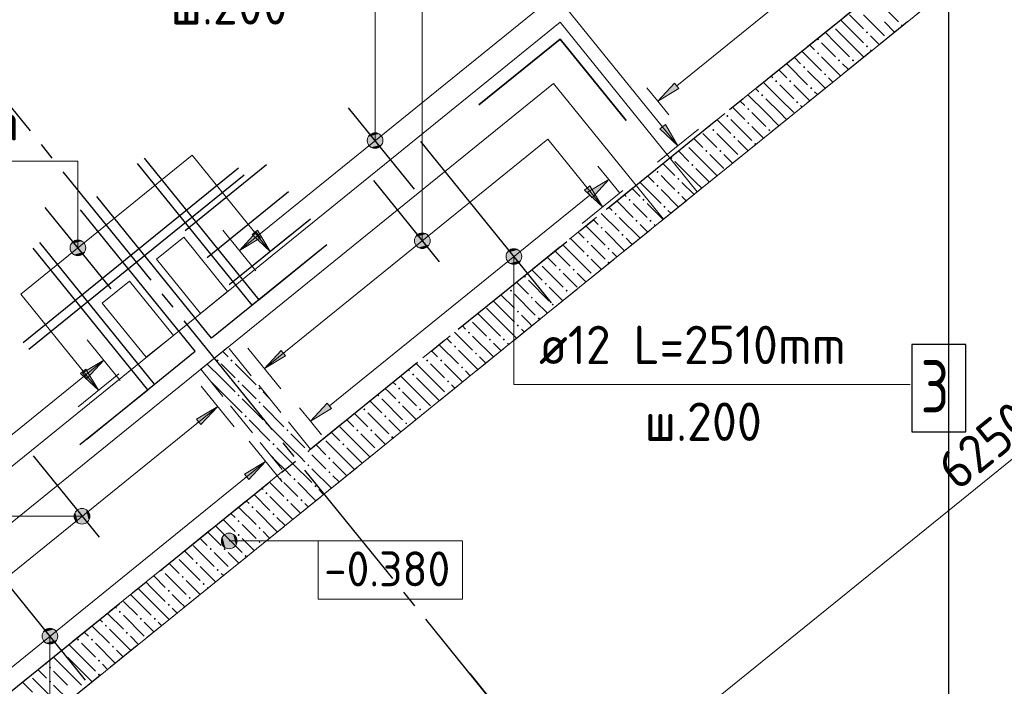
# Model space of a CAD drawing. Header units: millimetres. Extents: x 0 to 59400, y 0 to 42000.
# Tile 26 of 34: x 48707 to 54347, y 19933 to 23752. Entities that reach past the tile are written whole.
import ezdxf

# ---------------------------------------------------------------- set-up
doc = ezdxf.new("R2010")
doc.units = ezdxf.units.MM
doc.linetypes.add('______2', pattern=[270, 200, -70])
doc.linetypes.add('______5', pattern=[1100, 800, -100, 100, -100])
for name, color, linetype, lineweight in [('Standard', 7, 'Continuous', 25), ('ЖБ Перекрытие верхний уровень', 7, 'Continuous', 18), ('ЖБ Перекрытие нижний уровень с отделкой', 7, 'Continuous', 13), ('Обрамление П-обр. равн.', 7, 'Continuous', 25), ('Обрамление П-обр. равн.неравн.', 7, 'Continuous', 25), ('Обрамление проемов стержнями', 7, 'Continuous', 18), ('Общий01', 7, 'Continuous', 13), ('Позиционная метка номер позиции', 7, 'Continuous', 13), ('Размерная линия_ общее', 7, 'Continuous', 13)]:
    doc.layers.add(name, color=color, linetype=linetype, lineweight=lineweight)
doc.layers.add('ЖБ Стена верхний уровень', color=7, linetype='______2', lineweight=13, true_color=0x656565)
doc.layers.add('Оси', color=7, linetype='______5', lineweight=13, true_color=0x656565)
doc.styles.add('ISOCPEUR', font='txt')

msp = doc.modelspace()

# ---------------------------------------------------------------- hatches: boundary and pattern name
at = {"layer": 'ЖБ Стена верхний уровень', "linetype": 'Continuous', "lineweight": 18, "transparency": 33554687}
for points in [[(53754.1, 23719.6), (53760.6, 23726.1), (53766.8, 23719.8), (53759.6, 23714)], [(53274.1, 23639.6), (53280.6, 23646.1), (53287.1, 23639.6), (53280.6, 23633.1)], [(53554.1, 23679.6), (53560.6, 23686.1), (53567.1, 23679.6), (53560.6, 23673.1)], [(53554.1, 23599.6), (53560.6, 23606.1), (53567.1, 23599.6), (53560.6, 23593.1)], [(53274.1, 23559.6), (53280.6, 23566.1), (53287.1, 23559.6), (53280.6, 23553.1)], [(53394.1, 23519.6), (53400.6, 23526.1), (53407.1, 23519.6), (53400.6, 23513.1)], [(53474.1, 23519.6), (53480.6, 23526.1), (53487.1, 23519.6), (53480.6, 23513.1)], [(53194.1, 23479.6), (53200.6, 23486.1), (53207.1, 23479.6), (53200.6, 23473.1)], [(53314.1, 23439.6), (53320.6, 23446.1), (53327.1, 23439.6), (53320.6, 23433.1)], [(53034.1, 23399.6), (53040.6, 23406.1), (53047.1, 23399.6), (53040.6, 23393.1)], [(53114.1, 23399.6), (53120.6, 23406.1), (53127.1, 23399.6), (53120.6, 23393.1)], [(53234.1, 23359.6), (53240.6, 23366.1), (53247.1, 23359.6), (53240.6, 23353.1)], [(52954.1, 23319.6), (52960.6, 23326.1), (52967.1, 23319.6), (52960.6, 23313.1)], [(52874.1, 23239.6), (52880.6, 23246.1), (52887.1, 23239.6), (52880.6, 23233.1)], [(53154.1, 23279.6), (53160.6, 23286.1), (53167.1, 23279.6), (53160.6, 23273.1)], [(52754.1, 23199.6), (52760.6, 23206.1), (52767.1, 23199.6), (52760.6, 23193.1)], [(52874.1, 23159.6), (52880.6, 23166.1), (52887.1, 23159.6), (52880.6, 23153.1)], [(52674.1, 23119.6), (52680.6, 23126.1), (52687.1, 23119.6), (52680.6, 23113.1)], [(52794.1, 23079.6), (52800.6, 23086.1), (52807.1, 23079.6), (52800.6, 23073.1)], [(52994.1, 23119.6), (53000.6, 23126.1), (53007.1, 23119.6), (53000.6, 23113.1)], [(52914.1, 23039.6), (52920.6, 23046.1), (52926.9, 23039.7), (52919.7, 23033.9)], [(52434.1, 22959.6), (52440.6, 22966.1), (52447.1, 22959.6), (52440.6, 22953.1)], [(52634.1, 22999.6), (52640.6, 23006.1), (52647.1, 22999.6), (52640.6, 22993.1)], [(52714.1, 22999.6), (52720.6, 23006.1), (52727.1, 22999.6), (52720.6, 22993.1)], [(52554.1, 22919.6), (52560.6, 22926.1), (52567.1, 22919.6), (52560.6, 22913.1)], [(52354.1, 22879.6), (52360.6, 22886.1), (52367.1, 22879.6), (52360.6, 22873.1)], [(52474.1, 22839.6), (52480.6, 22846.1), (52487.1, 22839.6), (52480.6, 22833.1)], [(52354.1, 22799.6), (52360.6, 22806.1), (52367.1, 22799.6), (52360.6, 22793.1)], [(52474.1, 22759.6), (52480.6, 22766.1), (52487.1, 22759.6), (52480.6, 22753.1)], [(52194.1, 22719.6), (52200.6, 22726.1), (52207.1, 22719.6), (52200.6, 22713.1)], [(52274.1, 22719.6), (52280.6, 22726.1), (52287.1, 22719.6), (52280.6, 22713.1)], [(52394.1, 22679.6), (52400.6, 22686.1), (52407.1, 22679.6), (52400.6, 22673.1)], [(52114.1, 22639.6), (52120.6, 22646.1), (52127.1, 22639.6), (52120.6, 22633.1)], [(52034.1, 22559.6), (52040.6, 22566.1), (52047.1, 22559.6), (52040.6, 22553.1)], [(52234.1, 22599.6), (52240.6, 22606.1), (52247.1, 22599.6), (52240.6, 22593.1)], [(52314.1, 22599.6), (52320.6, 22606.1), (52327.1, 22599.6), (52320.6, 22593.1)], [(52154.1, 22519.6), (52160.6, 22526.1), (52167.1, 22519.6), (52160.6, 22513.1)], [(51954.1, 22479.6), (51960.6, 22486.1), (51967.1, 22479.6), (51960.6, 22473.1)], [(51954.1, 22399.6), (51960.6, 22406.1), (51967.1, 22399.6), (51960.6, 22393.1)], [(52074.1, 22439.6), (52080.6, 22446.1), (52087.1, 22439.6), (52080.6, 22433.1)], [(52074.1, 22359.6), (52080.6, 22366.1), (52087.1, 22359.6), (52079.9, 22353.8)], [(51594.1, 22279.6), (51600.6, 22286.1), (51607.1, 22279.6), (51600.6, 22273.1)], [(51794.1, 22319.6), (51800.6, 22326.1), (51807.1, 22319.6), (51800.6, 22313.1)], [(51874.1, 22319.6), (51880.6, 22326.1), (51887.1, 22319.6), (51880.6, 22313.1)], [(51714.1, 22239.6), (51720.6, 22246.1), (51727.1, 22239.6), (51720.6, 22233.1)], [(51514.1, 22199.6), (51520.6, 22206.1), (51527.1, 22199.6), (51520.6, 22193.1)], [(51834.1, 22199.6), (51840.6, 22206.1), (51847.1, 22199.6), (51840.6, 22193.1)], [(51634.1, 22159.6), (51640.6, 22166.1), (51647.1, 22159.6), (51640.6, 22153.1)], [(51754.1, 22119.6), (51760.6, 22126.1), (51767.1, 22119.6), (51760.6, 22113.1)], [(51554.1, 22079.6), (51560.6, 22086.1), (51567.1, 22079.6), (51560.6, 22073.1)], [(51554.1, 21999.6), (51560.6, 22006.1), (51567.1, 21999.6), (51560.6, 21993.1)], [(51674.1, 22039.6), (51680.6, 22046.1), (51687.1, 22039.6), (51680.6, 22033.1)], [(51274.1, 21959.6), (51280.6, 21966.1), (51287.1, 21959.6), (51280.6, 21953.1)], [(51194.1, 21879.6), (51200.6, 21886.1), (51207.1, 21879.6), (51200.6, 21873.1)], [(51394.1, 21919.6), (51400.6, 21926.1), (51407.1, 21919.6), (51400.6, 21913.1)], [(51474.1, 21919.6), (51480.6, 21926.1), (51487.1, 21919.6), (51480.6, 21913.1)], [(51314.1, 21839.6), (51320.6, 21846.1), (51327.1, 21839.6), (51320.6, 21833.1)], [(49834.1, 21799.6), (49840.6, 21806.1), (49847.1, 21799.6), (49840.6, 21793.1)], [(49914.1, 21799.6), (49920.6, 21806.1), (49927.1, 21799.6), (49920.6, 21793.1)], [(51034.1, 21799.6), (51040.6, 21806.1), (51047.1, 21799.6), (51040.6, 21793.1)], [(51114.1, 21799.6), (51120.6, 21806.1), (51127.1, 21799.6), (51120.6, 21793.1)], [(50954.1, 21719.6), (50960.6, 21726.1), (50967.1, 21719.6), (50960.6, 21713.1)], [(51234.1, 21759.6), (51240.6, 21766.1), (51247.1, 21759.6), (51240.6, 21753.1)], [(49954.1, 21679.6), (49960.6, 21686.1), (49967.1, 21679.6), (49960.6, 21673.1)], [(51154.1, 21679.6), (51160.6, 21686.1), (51167.1, 21679.6), (51160.6, 21673.1)], [(49954.1, 21599.6), (49960.6, 21606.1), (49967.1, 21599.6), (49960.6, 21593.1)], [(50074.1, 21639.6), (50080.6, 21646.1), (50087.1, 21639.6), (50080.6, 21633.1)], [(50754.1, 21599.6), (50760.6, 21606.1), (50767.1, 21599.6), (50760.6, 21593.1)], [(50874.1, 21639.6), (50880.6, 21646.1), (50887.1, 21639.6), (50880.6, 21633.1)], [(50074.1, 21559.6), (50080.6, 21566.1), (50087.1, 21559.6), (50080.6, 21553.1)], [(50874.1, 21559.6), (50880.6, 21566.1), (50887.1, 21559.6), (50880.6, 21553.1)], [(50674.1, 21519.6), (50680.6, 21526.1), (50687.1, 21519.6), (50680.6, 21513.1)], [(50994.1, 21519.6), (51000.6, 21526.1), (51007.1, 21519.6), (51000.6, 21513.1)], [(49994.1, 21479.6), (50000.6, 21486.1), (50007.1, 21479.6), (50000.6, 21473.1)], [(50114.1, 21439.6), (50120.6, 21446.1), (50127.1, 21439.6), (50120.6, 21433.1)], [(50794.1, 21479.6), (50800.6, 21486.1), (50807.1, 21479.6), (50800.6, 21473.1)], [(50914.1, 21439.6), (50920.6, 21446.1), (50927.1, 21439.6), (50920.6, 21433.1)], [(50234.1, 21399.6), (50240.6, 21406.1), (50247.1, 21399.6), (50240.6, 21393.1)], [(50634.1, 21399.6), (50640.6, 21406.1), (50647.1, 21399.6), (50640.6, 21393.1)], [(50714.1, 21399.6), (50720.6, 21406.1), (50727.1, 21399.6), (50720.6, 21393.1)], [(50154.1, 21319.6), (50160.6, 21326.1), (50167.1, 21319.6), (50160.6, 21313.1)], [(50554.1, 21319.6), (50560.6, 21326.1), (50567.1, 21319.6), (50560.6, 21313.1)], [(50834.1, 21359.6), (50840.6, 21366.1), (50847.1, 21359.6), (50840.6, 21353.1)], [(50354.1, 21279.6), (50360.6, 21286.1), (50362.2, 21284.5), (50355, 21278.7)], [(50362.2, 21284.5), (50367.1, 21279.6), (50360.6, 21273.1), (50355, 21278.7)], [(50757.2, 21282.7), (50760.6, 21286.1), (50760.9, 21285.7)], [(50474.1, 21239.6), (50480.6, 21246.1), (50487.1, 21239.6), (50480.6, 21233.1)], [(50354.1, 21199.6), (50360.6, 21206.1), (50367.1, 21199.6), (50360.6, 21193.1)], [(50474.1, 21159.6), (50480.6, 21166.1), (50487.1, 21159.6), (50480.6, 21153.1)], [(50194.1, 21119.6), (50200.6, 21126.1), (50207.1, 21119.6), (50200.6, 21113.1)], [(50274.1, 21119.6), (50280.6, 21126.1), (50287.1, 21119.6), (50280.6, 21113.1)], [(50114.1, 21039.6), (50120.6, 21046.1), (50127.1, 21039.6), (50120.6, 21033.1)], [(50394.1, 21079.6), (50400.6, 21086.1), (50407.1, 21079.6), (50400.6, 21073.1)], [(50234.1, 20999.6), (50240.6, 21006.1), (50247.1, 20999.6), (50240.6, 20993.1)], [(50314.1, 20999.6), (50320.6, 21006.1), (50327.1, 20999.6), (50320.6, 20993.1)], [(50034.1, 20959.6), (50040.6, 20966.1), (50047.1, 20959.6), (50040.6, 20953.1)], [(49954.1, 20879.6), (49960.6, 20886.1), (49967.1, 20879.6), (49960.6, 20873.1)], [(50154.1, 20919.6), (50160.6, 20926.1), (50167.1, 20919.6), (50160.6, 20913.1)], [(50074.1, 20839.6), (50080.6, 20846.1), (50087.1, 20839.6), (50080.6, 20833.1)], [(49954.1, 20799.6), (49960.6, 20806.1), (49967.1, 20799.6), (49960.6, 20793.1)], [(50074.1, 20759.6), (50080.6, 20766.1), (50087.1, 20759.6), (50080.6, 20753.1)], [(49794.1, 20719.6), (49800.6, 20726.1), (49807.1, 20719.6), (49800.6, 20713.1)], [(49874.1, 20719.6), (49880.6, 20726.1), (49887.1, 20719.6), (49880.6, 20713.1)], [(49714.1, 20639.6), (49720.6, 20646.1), (49727.1, 20639.6), (49720.6, 20633.1)], [(49994.1, 20679.6), (50000.6, 20686.1), (50007.1, 20679.6), (50000.6, 20673.1)], [(49522.3, 20604.4), (49527.1, 20599.6), (49520.6, 20593.1), (49515.1, 20598.6)], [(49834.1, 20599.6), (49840.6, 20606.1), (49847.1, 20599.6), (49840.6, 20593.1)], [(49916.1, 20601.6), (49920.6, 20606.1), (49921, 20605.6)], [(49634.1, 20559.6), (49640.6, 20566.1), (49647.1, 20559.6), (49640.6, 20553.1)], [(49554.1, 20479.6), (49560.6, 20486.1), (49567.1, 20479.6), (49560.6, 20473.1)], [(49754.1, 20519.6), (49760.6, 20526.1), (49767.1, 20519.6), (49760.6, 20513.1)], [(49674.1, 20439.6), (49680.6, 20446.1), (49687.1, 20439.6), (49680.6, 20433.1)], [(49274.1, 20359.6), (49280.6, 20366.1), (49287.1, 20359.6), (49280.6, 20353.1)], [(49554.1, 20399.6), (49560.6, 20406.1), (49567.1, 20399.6), (49560.6, 20393.1)], [(49394.1, 20319.6), (49400.6, 20326.1), (49407.1, 20319.6), (49400.6, 20313.1)], [(49474.1, 20319.6), (49480.6, 20326.1), (49487.1, 20319.6), (49480.6, 20313.1)], [(49194.1, 20279.6), (49200.6, 20286.1), (49207.1, 20279.6), (49200.6, 20273.1)], [(49034.1, 20199.6), (49040.6, 20206.1), (49047.1, 20199.6), (49040.6, 20193.1)], [(49114.1, 20199.6), (49120.6, 20206.1), (49127.1, 20199.6), (49120.6, 20193.1)], [(49314.1, 20239.6), (49320.6, 20246.1), (49327.1, 20239.6), (49320.6, 20233.1)], [(49234.1, 20159.6), (49240.6, 20166.1), (49247.1, 20159.6), (49240.6, 20153.1)], [(48954.1, 20119.6), (48960.6, 20126.1), (48967.1, 20119.6), (48960.6, 20113.1)], [(49154.1, 20079.6), (49160.6, 20086.1), (49167.1, 20079.6), (49160.6, 20073.1)], [(48874.1, 20039.6), (48880.6, 20046.1), (48887.1, 20039.6), (48880.6, 20033.1)], [(49154.1, 19999.6), (49160.6, 20006.1), (49167.1, 19999.6), (49160.6, 19993.1)], [(48874.1, 19959.6), (48880.6, 19966.1), (48887.1, 19959.6), (48880.6, 19953.1)]]:
    msp.add_hatch(color=7, dxfattribs=at).paths.add_polyline_path(points, flags=16)
at = {"layer": 'Обрамление П-обр. равн.', "linetype": 'Continuous', "lineweight": 13, "transparency": 33554687}
for points in [[(52374.3, 23125.9), (52477.9, 23029.7), (52405.4, 23151.1)], [(51941.9, 22775.8), (52045.5, 22679.5), (51973, 22800.9)], [(51985.4, 22732.1), (52081.6, 22835.7), (51960.3, 22763.2)], [(50038, 22521.1), (50141.7, 22424.9), (50069.1, 22546.2)], [(49868.1, 20743.1), (49868.1, 20788.1), (49861.8, 20765.6)], [(49884.3, 20726.9), (49884.3, 20804.3), (49868.1, 20788.1)], [(49884.3, 20726.9), (49868.1, 20788.1), (49868.1, 20743.1)], [(49906.8, 20720.6), (49906.8, 20810.6), (49884.3, 20804.3)], [(49906.8, 20720.6), (49884.3, 20804.3), (49884.3, 20726.9)], [(49929.3, 20726.9), (49929.3, 20804.3), (49906.8, 20810.6)], [(49929.3, 20726.9), (49906.8, 20810.6), (49906.8, 20720.6)], [(49945.5, 20743.1), (49945.5, 20788.1), (49929.3, 20804.3)], [(49945.5, 20743.1), (49929.3, 20804.3), (49929.3, 20726.9)], [(49945.5, 20788.1), (49945.5, 20743.1), (49951.8, 20765.6)]]:
    msp.add_hatch(color=7, dxfattribs=at).paths.add_polyline_path(points)
for points in [[(50086.9, 22502.8), (49965.5, 22430.2), (50061.7, 22533.9)], [(50229.7, 21825.4), (50108.3, 21752.9), (50204.6, 21856.5)], [(49067, 21728.3), (49188.4, 21800.9), (49092.2, 21697.2)], [(49086.2, 21750.3), (49158.7, 21628.9), (49055.1, 21725.1)], [(50493.3, 21523.8), (50371.9, 21451.2), (50468.1, 21554.9)], [(49719.4, 21463.7), (49840.8, 21536.2), (49744.6, 21432.6)], [(49994.2, 21148.2), (50115.6, 21220.8), (50019.3, 21117.1)]]:
    msp.add_hatch(color=7, dxfattribs=at).paths.add_polyline_path(points, flags=16)
at = {"layer": 'Обрамление П-обр. равн.неравн.', "linetype": 'Continuous', "lineweight": 13, "transparency": 33554687}
msp.add_hatch(color=7, dxfattribs=at).paths.add_polyline_path([(52483.2, 23357.3), (52361.8, 23284.8), (52458, 23388.4)], flags=16)
at = {"layer": 'Позиционная метка номер позиции', "linetype": 'Continuous', "lineweight": 13, "transparency": 33554687}
for points in [[(50697.7, 23059.5), (50787.7, 23059.5), (50781.4, 23082)], [(50697.7, 23059.5), (50781.4, 23082), (50704, 23082)], [(50704, 23082), (50781.4, 23082), (50765.2, 23098.2)], [(50704, 23082), (50765.2, 23098.2), (50720.2, 23098.2)], [(50720.2, 23098.2), (50765.2, 23098.2), (50742.7, 23104.5)], [(50704, 23037), (50787.7, 23059.5), (50697.7, 23059.5)], [(50704, 23037), (50781.4, 23037), (50787.7, 23059.5)], [(50720.2, 23020.8), (50781.4, 23037), (50704, 23037)], [(50720.2, 23020.8), (50765.2, 23020.8), (50781.4, 23037)], [(50765.2, 23020.8), (50720.2, 23020.8), (50742.7, 23014.5)], [(50968.2, 22485.6), (51058.2, 22485.6), (51051.9, 22508.1)], [(50968.2, 22485.6), (51051.9, 22508.1), (50974.5, 22508.1)], [(50974.5, 22508.1), (51051.9, 22508.1), (51035.7, 22524.3)], [(50974.5, 22508.1), (51035.7, 22524.3), (50990.7, 22524.3)], [(50990.7, 22524.3), (51035.7, 22524.3), (51013.2, 22530.6)], [(48995.1, 22444.8), (49085.1, 22444.8), (49078.8, 22467.3)], [(48995.1, 22444.8), (49078.8, 22467.3), (49001.4, 22467.3)], [(49001.4, 22467.3), (49078.8, 22467.3), (49062.6, 22483.5)], [(49001.4, 22467.3), (49062.6, 22483.5), (49017.6, 22483.5)], [(49017.6, 22483.5), (49062.6, 22483.5), (49040.1, 22489.8)], [(50974.5, 22463.1), (51058.2, 22485.6), (50968.2, 22485.6)], [(50974.5, 22463.1), (51051.9, 22463.1), (51058.2, 22485.6)], [(50990.7, 22446.9), (51051.9, 22463.1), (50974.5, 22463.1)], [(50990.7, 22446.9), (51035.7, 22446.9), (51051.9, 22463.1)], [(49001.4, 22422.4), (49085.1, 22444.8), (48995.1, 22444.8)], [(49001.4, 22422.4), (49078.8, 22422.4), (49085.1, 22444.8)], [(49017.6, 22406.1), (49078.8, 22422.4), (49001.4, 22422.4)], [(49017.6, 22406.1), (49062.6, 22406.1), (49078.8, 22422.4)], [(49062.6, 22406.1), (49017.6, 22406.1), (49040.1, 22399.8)], [(51035.7, 22446.9), (50990.7, 22446.9), (51013.2, 22440.6)], [(51576.4, 22417.6), (51499, 22417.6), (51492.7, 22395.1)], [(51576.4, 22417.6), (51492.7, 22395.1), (51582.7, 22395.1)], [(51582.7, 22395.1), (51492.7, 22395.1), (51499, 22372.6)], [(51560.2, 22433.8), (51515.2, 22433.8), (51499, 22417.6)], [(51560.2, 22433.8), (51499, 22417.6), (51576.4, 22417.6)], [(51582.7, 22395.1), (51499, 22372.6), (51576.4, 22372.6)], [(51515.2, 22433.8), (51560.2, 22433.8), (51537.7, 22440.1)], [(51576.4, 22372.6), (51499, 22372.6), (51515.2, 22356.4)], [(51576.4, 22372.6), (51515.2, 22356.4), (51560.2, 22356.4)], [(51560.2, 22356.4), (51515.2, 22356.4), (51537.7, 22350.1)], [(49025, 20884.4), (49025, 20929.4), (49018.7, 20906.9)], [(49041.2, 20868.2), (49041.2, 20945.6), (49025, 20929.4)], [(49041.2, 20868.2), (49025, 20929.4), (49025, 20884.4)], [(49063.7, 20861.9), (49063.7, 20951.9), (49041.2, 20945.6)], [(49063.7, 20861.9), (49041.2, 20945.6), (49041.2, 20868.2)], [(49086.2, 20868.2), (49086.2, 20945.6), (49063.7, 20951.9)], [(49086.2, 20868.2), (49063.7, 20951.9), (49063.7, 20861.9)], [(49102.4, 20884.4), (49102.4, 20929.4), (49086.2, 20945.6)], [(49102.4, 20884.4), (49086.2, 20945.6), (49086.2, 20868.2)], [(49102.4, 20929.4), (49102.4, 20884.4), (49108.7, 20906.9)], [(48902.4, 20258.8), (48857.4, 20258.8), (48841.2, 20242.6)], [(48902.4, 20258.8), (48841.2, 20242.6), (48918.6, 20242.6)], [(48857.4, 20258.8), (48902.4, 20258.8), (48879.9, 20265.1)], [(48918.6, 20242.6), (48841.2, 20242.6), (48834.9, 20220.1)], [(48918.6, 20242.6), (48834.9, 20220.1), (48924.9, 20220.1)], [(48924.9, 20220.1), (48834.9, 20220.1), (48841.2, 20197.6)], [(48924.9, 20220.1), (48841.2, 20197.6), (48918.6, 20197.6)], [(48918.6, 20197.6), (48841.2, 20197.6), (48857.4, 20181.4)], [(48918.6, 20197.6), (48857.4, 20181.4), (48902.4, 20181.4)], [(48902.4, 20181.4), (48857.4, 20181.4), (48879.9, 20175.1)]]:
    msp.add_hatch(color=7, dxfattribs=at).paths.add_polyline_path(points)

# ---------------------------------------------------------------- linework, layer by layer
at = {"color": 7, "linetype": 'Continuous', "lineweight": 35, "transparency": 33554687}
msp.add_lwpolyline([(52180.2, 23174.9), (51802.6, 23641.2), (51336.3, 23263.6)], dxfattribs=at)
at = {"layer": 'Standard', "color": 254, "linetype": 'Continuous', "lineweight": 25, "true_color": 0xc4c4ff, "transparency": 33554687}
msp.add_lwpolyline([(6743.7, 19461.3), (54029.4, 19461.3), (54029.4, 38101), (6743.7, 38101), (6743.7, 19461.3)], dxfattribs=at)
at = {"layer": 'ЖБ Перекрытие верхний уровень', "color": 7, "linetype": 'Continuous', "lineweight": 18, "transparency": 33554687}
for p, q in [((52394.4, 22608.4), (55406.2, 25047.1)), ((47777.7, 20156.7), (51765, 23385.6)), ((51765, 23385.6), (52394.4, 22608.4)), ((49646.3, 22506.2), (49490.8, 22380.4)), ((49898, 22195.4), (49646.3, 22506.2)), ((49490.8, 22380.4), (49742.6, 22069.5)), ((49335.4, 22254.5), (49180, 22128.6)), ((49587.1, 21943.6), (49335.4, 22254.5)), ((49742.6, 22069.5), (49898, 22195.4)), ((49180, 22128.6), (49431.7, 21817.8)), ((49431.7, 21817.8), (49587.1, 21943.6))]:
    msp.add_line(p, q, dxfattribs=at)
at = {"layer": 'ЖБ Перекрытие нижний уровень с отделкой', "color": 7, "linetype": 'Continuous', "lineweight": 13, "transparency": 33554687}
for p, q in [((51802, 23737.2), (47527.7, 20276)), ((52588.7, 22765.8), (51802, 23737.2)), ((48595.3, 19532), (52588.7, 22765.8))]:
    msp.add_line(p, q, dxfattribs=at)
at = {"layer": 'ЖБ Стена верхний уровень', "color": 251, "linetype": '______2', "lineweight": 13, "true_color": 0x656565, "transparency": 33554687}
for p, q in [((55054.2, 25084), (52431.3, 22960.1)), ((52588.7, 22765.8), (55211.5, 24889.7)), ((52431.3, 22960.1), (50371.9, 21292.4)), ((48595.3, 19532), (52588.7, 22765.8)), ((49899.9, 21875.2), (49744.5, 21749.4)), ((50371.9, 21292.4), (49899.9, 21875.2)), ((49744.5, 21749.4), (50216.5, 21166.5)), ((50216.5, 21166.5), (48506.7, 19782))]:
    msp.add_line(p, q, dxfattribs=at)
at = {"layer": 'ЖБ Стена верхний уровень', "color": 9, "linetype": 'Continuous', "lineweight": 18, "true_color": 0xc7c7c7, "transparency": 33554687}
for p, q in [((53620.6, 23859.6), (53740.6, 23739.6)), ((53460.6, 23699.6), (53408.7, 23751.5)), ((53460.6, 23779.6), (53540.6, 23699.6)), ((53540.6, 23779.6), (53660.6, 23659.6)), ((53380.6, 23699.6), (53460.6, 23619.6)), ((53460.6, 23699.6), (53540.6, 23619.6)), ((53719, 23681.1), (53660.6, 23739.6)), ((53380.6, 23619.6), (53320.2, 23679.9)), ((53620.6, 23619.6), (53580.6, 23659.6)), ((53260.6, 23579.6), (53231.8, 23608.3)), ((53300.6, 23619.6), (53380.6, 23539.6)), ((53380.6, 23619.6), (53460.6, 23539.6)), ((53460.6, 23619.6), (53542.2, 23537.9)), ((53580.6, 23579.6), (53586.4, 23573.7)), ((53630.6, 23609.5), (53620.6, 23619.6)), ((53143.4, 23536.7), (53180.6, 23499.6)), ((53187.6, 23572.5), (53300.6, 23459.6)), ((53300.6, 23539.6), (53409.6, 23430.6)), ((53100.6, 23499.6), (53220.6, 23379.6)), ((53453.8, 23466.4), (53420.6, 23499.6)), ((53010.8, 23429.3), (53020.6, 23419.6)), ((53060.6, 23459.6), (53055, 23465.1)), ((53100.6, 23419.6), (53060.6, 23459.6)), ((53220.6, 23459.6), (53321.2, 23359)), ((53365.4, 23394.8), (53340.6, 23419.6)), ((52922.4, 23357.7), (52940.6, 23339.6)), ((53060.6, 23299.6), (52966.6, 23393.5)), ((53060.6, 23379.6), (53140.6, 23299.6)), ((53140.6, 23379.6), (53232.8, 23287.4)), ((52980.6, 23219.6), (52878.2, 23321.9)), ((52980.6, 23299.6), (53060.6, 23219.6)), ((53060.6, 23299.6), (53140.6, 23219.6)), ((53277, 23323.2), (53260.6, 23339.6)), ((52820.6, 23219.6), (52789.8, 23250.4)), ((52834, 23286.1), (52860.6, 23259.6)), ((53188.6, 23251.6), (53180.6, 23259.6)), ((52860.6, 23179.6), (52820.6, 23219.6)), ((52900.6, 23219.6), (52980.6, 23139.6)), ((52980.6, 23219.6), (53056, 23144.2)), ((53060.6, 23219.6), (53100.2, 23180)), ((52657.2, 23143), (52660.6, 23139.6)), ((52701.4, 23178.8), (52780.6, 23099.6)), ((52780.6, 23179.6), (52900.6, 23059.6)), ((52900.6, 23139.6), (52967.5, 23072.6)), ((52568.8, 23071.4), (52620.6, 23019.6)), ((52660.6, 23059.6), (52620.6, 23099.6)), ((52700.6, 23099.6), (52820.6, 22979.6)), ((52660.6, 22899.6), (52540.6, 23019.6)), ((52700.6, 23019.6), (52660.6, 23059.6)), ((52820.6, 23059.6), (52879.1, 23001)), ((52480.4, 22999.8), (52540.6, 22939.6)), ((52660.6, 22979.6), (52740.6, 22899.6)), ((52740.6, 22979.6), (52790.7, 22929.4)), ((52392, 22928.2), (52460.6, 22859.6)), ((52580.6, 22819.6), (52460.6, 22939.6)), ((52303.5, 22856.6), (52340.6, 22819.6)), ((52420.6, 22819.6), (52380.6, 22859.6)), ((52580.6, 22899.6), (52658.1, 22822)), ((52660.6, 22899.6), (52702.3, 22857.8)), ((52259.3, 22820.8), (52260.6, 22819.6)), ((52260.6, 22819.6), (52380.6, 22699.6)), ((52460.6, 22779.6), (52420.6, 22819.6)), ((52500.6, 22819.6), (52569.7, 22750.4)), ((52580.6, 22819.6), (52613.9, 22786.2)), ((52170.9, 22749.2), (52180.6, 22739.6)), ((52215.1, 22785), (52260.6, 22739.6)), ((52380.6, 22779.6), (52481.3, 22678.8)), ((52500.6, 22739.6), (52525.5, 22714.6)), ((52082.5, 22677.6), (52100.6, 22659.6)), ((52126.7, 22713.4), (52220.6, 22619.6)), ((52260.6, 22659.6), (52220.6, 22699.6)), ((52300.6, 22699.6), (52392.9, 22607.3)), ((52038.3, 22641.8), (52140.6, 22539.6)), ((52260.3, 22499.9), (52140.6, 22619.6)), ((52300.6, 22619.6), (52260.6, 22659.6)), ((52420.6, 22659.6), (52437.1, 22643)), ((51949.9, 22570.2), (52060.6, 22459.6)), ((51994.1, 22606), (52020.6, 22579.6)), ((52260.6, 22579.6), (52304.5, 22535.7)), ((52340.6, 22579.6), (52348.7, 22571.5)), ((51905.7, 22534.4), (51940.6, 22499.6)), ((52171.9, 22428.3), (52060.6, 22539.6)), ((51817.3, 22462.8), (51860.6, 22419.6)), ((51861.5, 22498.6), (51940.6, 22419.6)), ((52020.6, 22419.6), (51980.6, 22459.6)), ((52180.6, 22499.6), (52216.1, 22464.1)), ((51780.6, 22419.6), (51773.1, 22427)), ((51780.6, 22419.6), (51860.6, 22339.6)), ((51860.6, 22419.6), (51980.6, 22299.6)), ((52060.6, 22379.6), (52020.6, 22419.6)), ((52100.6, 22419.6), (52127.7, 22392.5)), ((51700.6, 22339.6), (51820.6, 22219.6)), ((51728.9, 22391.3), (51780.6, 22339.6)), ((51980.6, 22379.6), (52039.3, 22320.9)), ((51640.5, 22319.7), (51700.6, 22259.6)), ((51860.6, 22259.6), (51820.6, 22299.6)), ((51900.6, 22299.6), (51950.8, 22249.3)), ((51552.1, 22248.1), (51620.6, 22179.6)), ((51620.6, 22259.6), (51740.6, 22139.6)), ((51900.6, 22219.6), (51860.6, 22259.6)), ((51463.7, 22176.5), (51540.6, 22099.6)), ((51540.6, 22179.6), (51660.6, 22059.6)), ((51818.2, 22141.9), (51740.6, 22219.6)), ((51860.6, 22179.6), (51862.4, 22177.7)), ((51460.6, 22099.6), (51419.5, 22140.7)), ((51729.8, 22070.3), (51660.6, 22139.6)), ((51380.6, 22019.6), (51331.1, 22069.1)), ((51380.6, 22099.6), (51460.6, 22019.6)), ((51460.6, 22099.6), (51540.6, 22019.6)), ((51620.6, 22019.6), (51580.6, 22059.6)), ((51300.6, 22019.6), (51380.6, 21939.6)), ((51380.6, 22019.6), (51460.6, 21939.6)), ((51460.6, 22019.6), (51553, 21927.1)), ((51641.4, 21998.7), (51620.6, 22019.6)), ((51198.4, 21961.7), (51300.6, 21859.6)), ((51260.6, 21979.6), (51242.6, 21997.5)), ((51580.6, 21979.6), (51597.2, 21962.9)), ((51110, 21890.1), (51220.6, 21779.6)), ((51154.2, 21925.9), (51180.6, 21899.6)), ((51300.6, 21939.6), (51420.4, 21819.7)), ((51460.6, 21859.6), (51420.6, 21899.6)), ((51500.6, 21899.6), (51508.8, 21891.3)), ((49900.6, 21819.6), (49869.5, 21850.6)), ((51100.6, 21819.6), (51065.8, 21854.3)), ((51220.6, 21859.6), (51332, 21748.2)), ((51464.6, 21855.5), (51460.6, 21859.6)), ((49860.6, 21699.6), (49781.1, 21779)), ((49860.6, 21779.6), (49940.6, 21699.6)), ((49940.6, 21779.6), (50060.6, 21659.6)), ((51060.6, 21699.6), (50977.4, 21782.7)), ((51060.6, 21779.6), (51140.6, 21699.6)), ((51140.6, 21779.6), (51243.6, 21676.6)), ((51376.2, 21783.9), (51340.6, 21819.6)), ((50933.2, 21746.9), (50940.6, 21739.6)), ((51287.8, 21712.4), (51260.6, 21739.6)), ((49802.7, 21677.4), (49860.6, 21619.6)), ((49860.6, 21699.6), (49940.6, 21619.6)), ((50844.8, 21675.3), (50860.6, 21659.6)), ((50980.6, 21619.6), (50889, 21711.1)), ((50980.6, 21699.6), (51060.6, 21619.6)), ((51060.6, 21699.6), (51140.6, 21619.6)), ((49860.6, 21619.6), (49980.6, 21499.6)), ((50020.6, 21619.6), (49980.6, 21659.6)), ((50060.6, 21579.6), (50020.6, 21619.6)), ((50100.6, 21619.6), (50134, 21586.2)), ((50820.6, 21619.6), (50800.6, 21639.5)), ((50860.6, 21579.6), (50820.6, 21619.6)), ((50900.6, 21619.6), (50980.6, 21539.6)), ((50980.6, 21619.6), (51060.6, 21539.6)), ((51060.6, 21619.6), (51111, 21569.2)), ((51199.4, 21640.8), (51180.6, 21659.6)), ((49980.6, 21579.6), (50100.6, 21459.6)), ((50712.2, 21567.9), (50780.6, 21499.6)), ((50780.6, 21579.6), (50900.6, 21459.6)), ((50100.6, 21539.6), (50220.6, 21419.6)), ((50660.6, 21459.6), (50623.8, 21496.4)), ((50700.6, 21499.6), (50820.6, 21379.6)), ((50900.6, 21539.6), (50978.4, 21461.8)), ((51022.6, 21497.6), (51020.6, 21499.6)), ((50020.6, 21459.6), (50140.6, 21339.6)), ((50579.6, 21460.6), (50620.6, 21419.6)), ((50700.6, 21419.6), (50660.6, 21459.6)), ((50820.6, 21459.6), (50889.9, 21390.2)), ((50260.6, 21299.6), (50140.6, 21419.6)), ((50260.6, 21379.6), (50340.6, 21299.6)), ((50491.2, 21389), (50540.6, 21339.6)), ((50660.6, 21299.6), (50540.6, 21419.6)), ((50660.6, 21379.6), (50740.6, 21299.6)), ((50740.6, 21379.6), (50801.5, 21318.6)), ((50580.6, 21219.6), (50460.6, 21339.6)), ((50180.6, 21299.6), (50260.6, 21219.6)), ((50260.6, 21299.6), (50314.4, 21245.8)), ((50402.8, 21317.4), (50460.6, 21259.6)), ((50580.6, 21299.6), (50660.6, 21219.6)), ((50660.6, 21299.6), (50713.1, 21247)), ((50180.6, 21219.6), (50143.3, 21256.8)), ((50180.6, 21219.6), (50225.9, 21174.2)), ((50260.6, 21219.6), (50270.2, 21210)), ((50270.2, 21210), (50380.6, 21099.6)), ((50314.4, 21245.8), (50340.6, 21219.6)), ((50420.6, 21219.6), (50380.6, 21259.6)), ((50460.6, 21179.6), (50420.6, 21219.6)), ((50500.6, 21219.6), (50580.5, 21139.6)), ((50580.6, 21219.6), (50624.7, 21175.4)), ((50660.6, 21219.6), (50668.9, 21211.2)), ((50226, 21174.2), (50260.6, 21139.6)), ((50380.6, 21179.6), (50492.1, 21068)), ((50137.5, 21102.6), (50220.6, 21019.6)), ((50260.6, 21059.6), (50220.6, 21099.6)), ((50300.6, 21099.6), (50403.7, 20996.4)), ((50500.6, 21139.6), (50536.3, 21103.8)), ((50093.3, 21066.8), (50100.6, 21059.6)), ((50300.6, 21019.6), (50260.6, 21059.6)), ((50420.6, 21059.6), (50447.9, 21032.2)), ((50004.9, 20995.2), (50020.6, 20979.6)), ((50049.1, 21031), (50140.6, 20939.6)), ((50260.6, 20899.6), (50140.6, 21019.6)), ((49960.7, 20959.4), (50060.6, 20859.6)), ((50180.6, 20819.6), (50060.6, 20939.6)), ((50260.6, 20979.6), (50315.3, 20924.9)), ((50340.6, 20979.6), (50359.5, 20960.6)), ((49872.3, 20887.8), (49940.6, 20819.6)), ((49916.5, 20923.6), (49940.6, 20899.6)), ((50180.6, 20899.6), (50226.9, 20853.3)), ((50260.6, 20899.6), (50271.1, 20889.1)), ((49783.9, 20816.2), (49860.6, 20739.6)), ((49828.1, 20852), (49860.6, 20819.6)), ((49860.6, 20819.6), (49980.6, 20699.6)), ((50020.6, 20819.6), (49980.6, 20859.6)), ((50060.6, 20779.6), (50020.6, 20819.6)), ((50100.6, 20819.6), (50138.5, 20781.7)), ((50180.6, 20819.6), (50182.7, 20817.5)), ((49739.7, 20780.4), (49780.6, 20739.6)), ((49980.6, 20779.6), (50050.1, 20710.1)), ((49651.3, 20708.8), (49700.6, 20659.6)), ((49700.6, 20739.6), (49820.6, 20619.6)), ((49620.6, 20659.6), (49740.6, 20539.6)), ((49860.6, 20659.6), (49820.6, 20699.6)), ((49900.6, 20619.6), (49860.6, 20659.6)), ((49900.6, 20699.6), (49961.7, 20638.5)), ((49562.9, 20637.3), (49620.6, 20579.6)), ((49829, 20531.1), (49740.6, 20619.6)), ((49474.5, 20565.7), (49540.6, 20499.6)), ((49540.6, 20579.6), (49660.6, 20459.6)), ((49740.6, 20459.5), (49660.6, 20539.6)), ((49860.6, 20579.6), (49873.3, 20566.9)), ((49386.1, 20494.1), (49460.6, 20419.6)), ((49460.6, 20499.6), (49430.3, 20529.9)), ((49460.6, 20499.6), (49540.6, 20419.6)), ((49780.6, 20499.6), (49784.8, 20495.3)), ((49300.6, 20419.6), (49380.6, 20339.6)), ((49380.6, 20419.6), (49341.9, 20458.3)), ((49380.6, 20419.6), (49460.6, 20339.6)), ((49460.6, 20419.6), (49563.8, 20316.3)), ((49620.6, 20419.6), (49580.6, 20459.6)), ((49652.2, 20387.9), (49620.6, 20419.6)), ((49260.6, 20379.6), (49253.5, 20386.7)), ((49580.6, 20379.6), (49608, 20352.1)), ((49165, 20315.1), (49180.6, 20299.6)), ((49209.3, 20350.9), (49300.6, 20259.6)), ((49300.6, 20339.6), (49420.6, 20219.6)), ((49120.8, 20279.3), (49220.6, 20179.6)), ((49220.6, 20259.6), (49340.6, 20139.6)), ((49460.6, 20259.6), (49420.6, 20299.6)), ((49475.4, 20244.7), (49460.6, 20259.6)), ((49500.6, 20299.6), (49519.6, 20280.5)), ((49100.6, 20219.6), (49076.6, 20243.5)), ((49387, 20173.1), (49340.6, 20219.6)), ((49060.6, 20099.6), (48988.2, 20171.9)), ((49060.6, 20179.6), (49140.6, 20099.6)), ((49140.6, 20179.6), (49254.4, 20065.8)), ((49298.6, 20101.5), (49260.6, 20139.6)), ((48980.6, 20019.6), (48899.8, 20100.3)), ((48980.6, 20099.6), (49060.6, 20019.6)), ((49060.6, 20099.6), (49140.6, 20019.6)), ((48820.6, 20019.6), (48811.4, 20028.7)), ((48855.6, 20064.5), (48860.6, 20059.6)), ((49210.2, 20030), (49180.6, 20059.6)), ((48780.6, 19979.6), (48900.6, 19859.6)), ((48860.6, 19979.6), (48820.6, 20019.6)), ((48900.6, 20019.6), (48980.6, 19939.6)), ((48980.6, 20019.6), (49060.6, 19939.6)), ((49060.6, 20019.6), (49121.8, 19958.4)), ((48723, 19957.1), (48780.6, 19899.6)), ((48900.6, 19939.6), (48989.2, 19851))]:
    msp.add_line(p, q, dxfattribs=at)
at = {"layer": 'Обрамление П-обр. равн.', "color": 7, "linetype": 'Continuous', "lineweight": 25, "transparency": 33554687}
for p, q in [((50968.6, 22780.5), (50591, 23246.8)), ((51753.1, 22129.1), (51004.2, 23053.9)), ((49654.6, 22545.2), (50120.9, 22922.8)), ((50733, 22831.7), (51110.6, 22365.4)), ((49780.5, 22389.7), (50246.8, 22767.3)), ((49230.6, 22209.5), (48853, 22675.8)), ((49906.3, 22234.3), (50372.6, 22611.9)), ((48783.4, 21252.9), (49161, 20786.7)), ((49084.2, 19967.8), (48335.3, 20892.6))]:
    msp.add_line(p, q, dxfattribs=at)
at = {"layer": 'Обрамление П-обр. равн.', "color": 251, "linetype": 'Continuous', "lineweight": 13, "true_color": 0x494949, "transparency": 33554687}
for p, q in [((52405.4, 23151.1), (52374.3, 23125.9)), ((52389.8, 23138.5), (52383.5, 23146.3)), ((52477.9, 23029.7), (52405.4, 23151.1)), ((52361.3, 22935.3), (52594.5, 23124.1)), ((52374.3, 23125.9), (52477.9, 23029.7)), ((52477.9, 23029.7), (52477.9, 23029.7)), ((52477.9, 23029.7), (52477.9, 23029.7)), ((52477.9, 23029.7), (52477.9, 23029.7)), ((52081.6, 22835.7), (52018.7, 22913.4)), ((51973, 22800.9), (51941.9, 22775.8)), ((51957.4, 22788.3), (51951.1, 22796.1)), ((52081.6, 22835.7), (51960.3, 22763.2)), ((52045.5, 22679.5), (51973, 22800.9)), ((51985.4, 22732.1), (52081.6, 22835.7)), ((52081.6, 22835.7), (52144.6, 22758)), ((52081.6, 22835.7), (52081.6, 22835.7)), ((50480.7, 21539.3), (51972.8, 22747.6)), ((51928.9, 22585.1), (52162.1, 22773.9)), ((51941.9, 22775.8), (52045.5, 22679.5)), ((51960.3, 22763.2), (51985.4, 22732.1)), ((52045.5, 22679.5), (52045.5, 22679.5)), ((52045.5, 22679.5), (52045.5, 22679.5)), ((52045.5, 22679.5), (52045.5, 22679.5)), ((49871.1, 22546.8), (50059.9, 22313.6)), ((49965.5, 22430.2), (50061.7, 22533.9)), ((50025.1, 22330.5), (50258.2, 22519.2)), ((50069.1, 22546.2), (50038, 22521.1)), ((50038, 22521.1), (50141.7, 22424.9)), ((50053.5, 22533.7), (50047.3, 22541.4)), ((50061.7, 22533.9), (50086.9, 22502.8)), ((50141.7, 22424.9), (50069.1, 22546.2)), ((50074.3, 22518.3), (50082.1, 22524.6)), ((50086.9, 22502.8), (49965.5, 22430.2)), ((49965.5, 22430.2), (49965.5, 22430.2)), ((49965.5, 22430.2), (49965.5, 22430.2)), ((49965.5, 22430.2), (49965.5, 22430.2)), ((50141.7, 22424.9), (50141.7, 22424.9)), ((50141.7, 22424.9), (50141.7, 22424.9)), ((50141.7, 22424.9), (50141.7, 22424.9)), ((49094, 21917.5), (49282.8, 21684.3)), ((50013.9, 21869.4), (50202.8, 21636.3)), ((50108.3, 21752.9), (50204.6, 21856.5)), ((50204.6, 21856.5), (50229.7, 21825.4)), ((50217.1, 21841), (50224.9, 21847.3)), ((49067, 21728.3), (49188.4, 21800.9)), ((49188.4, 21800.9), (49092.2, 21697.2)), ((49188.4, 21800.9), (49188.4, 21800.9)), ((49188.4, 21800.9), (49188.4, 21800.9)), ((49188.4, 21800.9), (49188.4, 21800.9)), ((50229.7, 21825.4), (50108.3, 21752.9)), ((49042.2, 21534.5), (49275.3, 21723.3)), ((49055.1, 21725.1), (49086.2, 21750.3)), ((49158.7, 21628.9), (49055.1, 21725.1)), ((49070.6, 21737.7), (49064.3, 21745.5)), ((49092.2, 21697.2), (49067, 21728.3)), ((49086.2, 21750.3), (49158.7, 21628.9)), ((50108.3, 21752.9), (50108.3, 21752.9)), ((50108.3, 21752.9), (50108.3, 21752.9)), ((50108.3, 21752.9), (50108.3, 21752.9)), ((49079.6, 21712.8), (49071.8, 21706.5)), ((49158.7, 21628.9), (49158.7, 21628.9)), ((49158.7, 21628.9), (49158.7, 21628.9)), ((49158.7, 21628.9), (49158.7, 21628.9)), ((49746.4, 21652.8), (49935.2, 21419.7)), ((50371.9, 21451.2), (50468.1, 21554.9)), ((50468.1, 21554.9), (50493.3, 21523.8)), ((49719.4, 21463.7), (49840.8, 21536.2)), ((49840.8, 21536.2), (49744.6, 21432.6)), ((49840.8, 21536.2), (49840.8, 21536.2)), ((49840.8, 21536.2), (49840.8, 21536.2)), ((49840.8, 21536.2), (49840.8, 21536.2)), ((50371.9, 21451.2), (50309, 21528.9)), ((50493.3, 21523.8), (50371.9, 21451.2)), ((49744.6, 21432.6), (49719.4, 21463.7)), ((49732, 21448.1), (49724.2, 21441.8)), ((50371.9, 21451.2), (50434.9, 21373.5)), ((50371.9, 21451.2), (50371.9, 21451.2)), ((50021.1, 21337.3), (50210, 21104.2)), ((49994.2, 21148.2), (50115.6, 21220.8)), ((50115.6, 21220.8), (50019.3, 21117.1)), ((50115.6, 21220.8), (50115.6, 21220.8)), ((50115.6, 21220.8), (50115.6, 21220.8)), ((50115.6, 21220.8), (50115.6, 21220.8)), ((50019.3, 21117.1), (49994.2, 21148.2)), ((50006.8, 21132.7), (49999, 21126.4))]:
    msp.add_line(p, q, dxfattribs=at)
at = {"layer": 'Обрамление П-обр. равн.', "color": 7, "linetype": 'Continuous', "lineweight": 13, "transparency": 33554687}
for p, q in [((49861.8, 20765.6), (49861.8, 20765.6)), ((49906.8, 20810.6), (49906.8, 20810.6)), ((50416.8, 20765.6), (49906.8, 20765.6)), ((49951.8, 20765.6), (49951.8, 20765.6)), ((49906.8, 20720.6), (49906.8, 20720.6))]:
    msp.add_line(p, q, dxfattribs=at)
at = {"layer": 'Обрамление П-обр. равн.', "color": 251, "linetype": 'Continuous', "lineweight": 13, "true_color": 0x494949, "transparency": 33554687}
for points in [[(49965.5, 22430.2), (51776.3, 23896.5), (52477.9, 23029.7)], [(50108.3, 21752.9), (51731.6, 23067.4), (52045.5, 22679.5)], [(49158.7, 21628.9), (48712.7, 22179.7), (49695.6, 22975.7), (50141.7, 22424.9)], [(49188.4, 21800.9), (47338.6, 20303), (47338.6, 19807)], [(49840.8, 21536.2), (48041.1, 20078.9), (48041.1, 19807)], [(50115.6, 21220.8), (48535.4, 19941.1), (47888, 19941.1)]]:
    msp.add_lwpolyline(points, dxfattribs=at)
at = {"layer": 'Обрамление П-обр. равн.', "color": 7, "linetype": 'Continuous', "lineweight": 25, "transparency": 33554687}
msp.add_lwpolyline([(53817.7, 21391.5), (54127.7, 21391.5), (54127.7, 21891.5), (53817.7, 21891.5), (53817.7, 21391.5)], dxfattribs=at)
at = {"layer": 'Обрамление П-обр. равн.', "color": 7, "linetype": 'Continuous', "lineweight": 13, "transparency": 33554687}
msp.add_circle((49906.8, 20765.6), 45, dxfattribs=at)
at = {"layer": 'Обрамление П-обр. равн.неравн.', "color": 251, "linetype": 'Continuous', "lineweight": 13, "true_color": 0x494949, "transparency": 33554687}
for p, q in [((52470.6, 23372.9), (54895.4, 25336.2)), ((52361.8, 23284.8), (52298.8, 23362.5)), ((52361.8, 23284.8), (52458, 23388.4)), ((52483.2, 23357.3), (52361.8, 23284.8)), ((52458, 23388.4), (52483.2, 23357.3)), ((52361.8, 23284.8), (52424.7, 23207.1)), ((52361.8, 23284.8), (52361.8, 23284.8))]:
    msp.add_line(p, q, dxfattribs=at)
at = {"layer": 'Обрамление проемов стержнями', "color": 7, "linetype": 'Continuous', "lineweight": 25, "transparency": 33554687}
for p, q in [((48726.8, 21903.2), (49960.9, 22902.6)), ((48726.8, 21903.2), (49960.9, 22902.6)), ((48758.3, 21864.4), (49992.4, 22863.7)), ((48758.3, 21864.4), (49992.4, 22863.7))]:
    msp.add_line(p, q, dxfattribs=at)
for points in [[(50466.4, 22462.7), (50077.9, 22148), (49420.9, 22959.4)], [(50466.4, 22462.7), (50077.9, 22148), (49420.9, 22959.4)], [(50427.6, 22431.2), (50039, 22116.6), (49382, 22927.9)], [(50427.6, 22431.2), (50039, 22116.6), (49382, 22927.9)], [(50194.4, 22242.4), (49805.9, 21927.8), (49148.9, 22739.1)], [(50194.4, 22242.4), (49805.9, 21927.8), (49148.9, 22739.1)], [(49324, 21537.6), (49712.6, 21852.3), (49055.6, 22663.6)], [(49324, 21537.6), (49712.6, 21852.3), (49055.6, 22663.6)], [(49090.9, 21348.8), (49479.5, 21663.5), (48822.5, 22474.8)], [(49090.9, 21348.8), (49479.5, 21663.5), (48822.5, 22474.8)], [(49052, 21317.3), (49440.6, 21632), (48783.6, 22443.3)], [(49052, 21317.3), (49440.6, 21632), (48783.6, 22443.3)]]:
    msp.add_lwpolyline(points, dxfattribs=at)
at = {"layer": 'Общий01', "color": 7, "linetype": 'Continuous', "lineweight": 18, "transparency": 33554687}
msp.add_lwpolyline([(50416.8, 20432.3), (51243.5, 20432.3), (51243.5, 20765.6), (50416.8, 20765.6), (50416.8, 20432.3)], dxfattribs=at)
at = {"layer": 'Оси', "color": 8, "linetype": '______5', "lineweight": -3, "transparency": 33554687}
for p, q in [((52229, 18840.1), (40850.9, 32890.9)), ((47799.5, 19209.3), (57886.9, 27377.9))]:
    msp.add_line(p, q, dxfattribs=at)
at = {"layer": 'Оси', "color": 7, "linetype": 'Continuous', "lineweight": 25, "transparency": 33554687}
msp.add_line((51285.1, 20005.8), (52229, 18840.1), dxfattribs=at)
at = {"layer": 'Позиционная метка номер позиции', "color": 7, "linetype": 'Continuous', "lineweight": 13, "transparency": 33554687}
for p, q in [((50742.7, 23104.5), (50742.7, 23104.5)), ((50697.7, 23059.5), (50697.7, 23059.5)), ((50742.7, 23014.5), (50742.7, 23014.5)), ((50787.7, 23059.5), (50787.7, 23059.5)), ((51013.2, 22530.6), (51013.2, 22530.6)), ((49040.1, 22489.8), (49040.1, 22489.8)), ((50968.2, 22485.6), (50968.2, 22485.6)), ((51058.2, 22485.6), (51058.2, 22485.6)), ((48995.1, 22444.8), (48995.1, 22444.8)), ((49040.1, 22399.8), (49040.1, 22399.8)), ((49085.1, 22444.8), (49085.1, 22444.8)), ((51013.2, 22440.6), (51013.2, 22440.6)), ((51492.7, 22395.1), (51492.7, 22395.1)), ((51537.7, 22440.1), (51537.7, 22440.1)), ((51582.7, 22395.1), (51582.7, 22395.1)), ((51537.7, 22350.1), (51537.7, 22350.1)), ((49063.7, 20951.9), (49063.7, 20951.9)), ((49018.7, 20906.9), (49018.7, 20906.9)), ((49108.7, 20906.9), (49108.7, 20906.9)), ((49063.7, 20861.9), (49063.7, 20861.9)), ((48879.9, 20265.1), (48879.9, 20265.1)), ((48834.9, 20220.1), (48834.9, 20220.1)), ((48924.9, 20220.1), (48924.9, 20220.1)), ((48879.9, 20175.1), (48879.9, 20175.1))]:
    msp.add_line(p, q, dxfattribs=at)
for points in [[(50742.7, 23059.5), (50742.7, 24047.1), (48890.7, 24047.1)], [(51013.2, 22485.6), (51013.2, 24047.1), (48890.7, 24047.1)], [(49040.1, 22444.8), (49040.1, 22942.4), (46829.1, 22942.4)], [(51537.7, 22395.1), (51537.7, 21661.5), (53808.7, 21661.5)], [(49063.7, 20906.9), (47323.7, 20906.9), (47059, 21171.6)], [(48879.9, 20220.1), (48879.9, 19342.6), (51210.9, 19342.6)]]:
    msp.add_lwpolyline(points, dxfattribs=at)
for centre in [(50742.7, 23059.5), (51013.2, 22485.6), (49040.1, 22444.8), (51537.7, 22395.1), (49063.7, 20906.9), (48879.9, 20220.1)]:
    msp.add_circle(centre, 45, dxfattribs=at)
at = {"layer": 'Размерная линия_ общее', "color": 7, "linetype": 'Continuous', "lineweight": 13, "transparency": 33554687}
msp.add_line((51914.4, 19228.6), (56771.5, 23161.9), dxfattribs=at)

# ---------------------------------------------------------------- texts
at = {"layer": 'Обрамление П-обр. равн.', "color": 7, "linetype": 'Continuous', "lineweight": 13, "transparency": 33554687, "attachment_point": 7, "style": 'ISOCPEUR'}
for s, insert, char_height, width in [('\\W0.95;ш.200 ', (49570.7, 23724.4), 220, 962.136), ('\\W0.94;ø12 L=1330mm ', (46947.1, 23059.7), 220, 2104.376), ('\\W0.94;ø12 L=2510mm ', (51681.7, 21778.9), 220, 2104.383), ('\\W0.78;3', (53867.7, 21501.5), 300, 326.407), ('\\W0.95;ш.200 ', (52286.7, 21338.9), 220, 962.122)]:
    msp.add_mtext(s, dxfattribs=dict(at, insert=insert, char_height=char_height, width=width))
at = {"layer": 'Общий01', "color": 7, "linetype": 'Continuous', "lineweight": 18, "transparency": 33554687, "insert": (50450.2, 20505.6), "char_height": 200, "width": 854.29, "attachment_point": 7, "style": 'ISOCPEUR'}
msp.add_mtext('\\W0.95;-0.380', dxfattribs=at)
at = {"layer": 'Размерная линия_ общее', "color": 7, "linetype": 'Continuous', "lineweight": 25, "transparency": 33554687, "insert": (54080.7, 21047.2), "char_height": 220, "width": 718.093, "attachment_point": 7, "rotation": 39, "style": 'ISOCPEUR'}
msp.add_mtext('\\W0.93;6250', dxfattribs=at)

doc.saveas('drawing.dxf')
